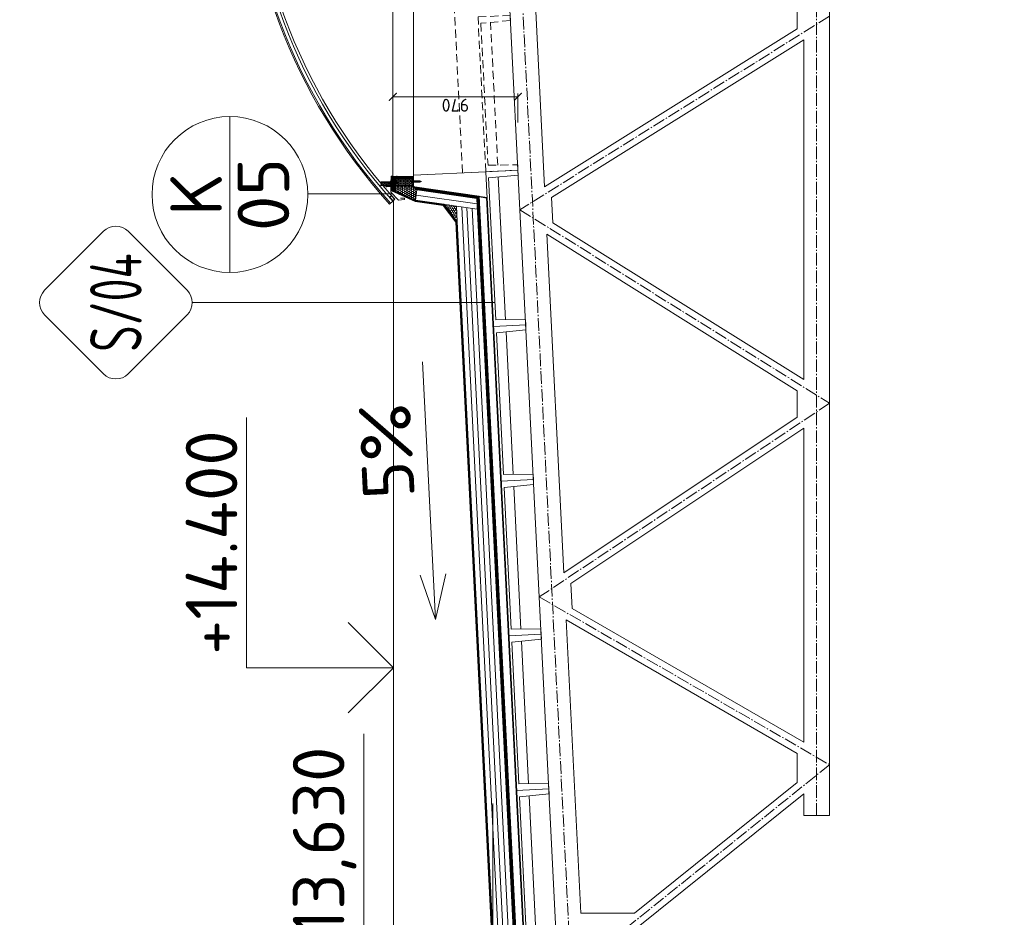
# Model space of a CAD drawing. Header units: millimetres. Extents: x -796345 to 3713765, y -2985421 to 2187451.
# Tile 168 of 256: x 201668 to 209299, y 63818 to 70772. Entities that reach past the tile are written whole.
import ezdxf
from ezdxf import colors
from ezdxf.entities.mleader import LeaderData, LeaderLine
from ezdxf.enums import TextEntityAlignment as Align
from ezdxf.math import Vec2, Vec3

# ---------------------------------------------------------------- set-up
doc = ezdxf.new("R2010")
doc.units = ezdxf.units.MM
doc.header["$PDMODE"] = 1
for name, pattern in [('AM_DIN_G_W050', [13.75, 9.75, -1.5, 1, -1.5]), ('CARKOVANA', [5, 3, -2]), ('DASHDOT', [25.4, 12.7, -6.35, 0, -6.35]), ('HIDDEN', [9.525, 6.35, -3.175])]:
    doc.linetypes.add(name, pattern=pattern)
doc.layers.get('Defpoints').update_dxf_attribs({"color": 8})
doc.layers.add('_____detaily', color=1, linetype='Continuous')
for name, color, linetype, lineweight in [('A99_N_kce-pohl', 1, 'Continuous', 9), ('A99_N_kce-rez-sil', 6, 'Continuous', 18), ('A99_N_kce-rez-ten', 4, 'Continuous', 9), ('A99_N_koty-200', 5, 'Continuous', 5), ('A99_N_koty-200-vysk', 6, 'Continuous', 9), ('A99_N_sraf', 252, 'Continuous', 0), ('A99_N_txt-popis-50', 240, 'Continuous', 9), ('A99_N_znaceni 200', 5, 'Continuous', 5), ('A99_S_kce-pohl', 7, 'Continuous', 5), ('A99_S_kce-rez-sil', 7, 'Continuous', 15), ('A99_S_kce-rez-ten', 7, 'Continuous', 9)]:
    doc.layers.add(name, color=color, linetype=linetype, lineweight=lineweight)
doc.styles.add('A99_kota', font='isocpeur.ttf', dxfattribs={"height": 2})
doc.styles.add('A99_popis', font='isocpeur.ttf')
doc.styles.add('ad_popis 100', font='isocpeur.ttf', dxfattribs={"height": 200})
doc.linetypes.add('IZOLACE', pattern='A,0.00254,-2.54,[134,ltypeshp.shx,S=2.54,R=0,X=-2.54,Y=0],-5.08,[134,ltypeshp.shx,S=2.54,R=180,X=2.54,Y=0],-2.54', length=10.16254)
doc.dimstyles.new('A99_kota_200 new', dxfattribs={"dimscale": 200, "dimtxt": 2, "dimasz": 1.2, "dimexe": 0.5, "dimexo": 1.5, "dimgap": 0.3, "dimtad": 1, "dimdec": 0, "dimzin": 3, "dimdsep": 46, "dimtxsty": 'A99_kota', "dimblk": 'ARCHTICK', "dimcen": 2.5, "dimazin": 2, "dimtfac": 0.75, "dimtdec": 0, "dimtmove": 2, "dimatfit": 0, "dimfxl": 4, "dimfxlon": 1, "dimtolj": 1, "dimtzin": 0, "dimlwd": 5, "dimlwe": 5, "dimarcsym": 0})

# ---------------------------------------------------------------- blocks, each defined once
blk = doc.blocks.new('_ArchTick')
at = {"color": 0, "linetype": 'ByBlock', "const_width": 0.15}
blk.add_lwpolyline([(-0.5, -0.5), (0.5, 0.5)], dxfattribs=at)
blk = doc.blocks.new('*D1934')
at = {"layer": 'A99_N_koty-200', "color": 0, "linetype": 'Continuous', "lineweight": 5, "ltscale": 10}
for p, q in [((204560, 69974.6), (204560, 70199.6)), ((204560, 70174.6), (205529.9, 70174.6)), ((205529.9, 69974.6), (205529.9, 70199.6))]:
    blk.add_line(p, q, dxfattribs=at)
at = {"layer": 'Defpoints', "color": 0, "linetype": 'Continuous', "lineweight": 0, "ltscale": 10}
for p in [(205529.9, 70174.6), (205529.9, 69607.1), (204560, 69575)]:
    blk.add_point(p, dxfattribs=at)
at = {"layer": 'A99_N_koty-200', "color": 0, "linetype": 'Continuous', "lineweight": 5, "ltscale": 10, "xscale": 60, "yscale": 60, "zscale": 60}
for p, rotation in [((204560, 70174.6), 179.9999999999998), ((205529.9, 70174.6), 359.9999999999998)]:
    blk.add_blockref('_ArchTick', p, dxfattribs=dict(at, rotation=rotation))
at = {"layer": 'A99_N_koty-200', "color": 0, "linetype": 'Continuous', "lineweight": 0, "ltscale": 10, "insert": (205044.9, 70109.6), "char_height": 100, "attachment_point": 5, "rotation": 180, "style": 'A99_kota'}
blk.add_mtext('\\A1;970', dxfattribs=at)
blk = doc.blocks.new('*U48')
at = {"color": 0, "linetype": 'ByBlock', "lineweight": -2}
blk.add_line((-3, 0), (7, 0), dxfattribs=at)
for points in [[(0, 0), (0, 5.7), (0, 5.7), (9.7, 5.7)], [(-1.75, 1.75), (0, 0), (1.75, 1.75)]]:
    blk.add_lwpolyline(points, dxfattribs=at)
at = {"color": 0, "linetype": 'ByBlock', "lineweight": -2, "style": 'A99_kota'}
for tag, p in [('VYSKA', (9.2, 8.45)), ('POPIS', (9.2, 5.2))]:
    blk.add_attdef(tag, text='', height=2, dxfattribs=at).set_placement(p, align=Align.TOP_RIGHT)
blk = doc.blocks.new('*U24')
at = {"color": 0, "linetype": 'ByBlock', "lineweight": -2}
blk.add_line((-3, 0), (7, 0), dxfattribs=at)
for points in [[(0, 0), (0, 5), (0, 5), (9.7, 5)], [(-1.75, 1.75), (0, 0), (1.75, 1.75)]]:
    blk.add_lwpolyline(points, dxfattribs=at)
at = {"color": 0, "linetype": 'ByBlock', "lineweight": -2, "style": 'A99_kota'}
for tag, p in [('VYSKA', (9.2, 7.75)), ('POPIS', (9.2, 4.5))]:
    blk.add_attdef(tag, text='', height=2, dxfattribs=at).set_placement(p, align=Align.TOP_RIGHT)
blk = doc.blocks.new('*U83')
at = {"color": 0}
for p, q in [((-0.721, 4.139), (-4.149, 0.711)), ((4.139, 0.711), (0.711, 4.139)), ((-4.149, -0.721), (-0.721, -4.149)), ((0.711, -4.149), (4.139, -0.721)), ((-0.005, -4.445), (-0.005, -22.035))]:
    blk.add_line(p, q, dxfattribs=at)
for centre, start, end in [((-0.005, 3.424), 45, 135), ((-3.433, -0.005), 135, 225), ((3.424, -0.005), 315, 45), ((-0.005, -3.433), 225, 315)]:
    blk.add_arc(centre, 1.012, start, end, dxfattribs=at)
at = {"color": 0, "linetype": 'ByBlock', "style": 'A99_popis', "width": 0.953108}
blk.add_attdef('SKLADBA', text='', height=3, rotation=0.0103, dxfattribs=at).set_placement((-2.863, -1.506), (2.855, -1.505), align=Align.FIT)
blk = doc.blocks.new('Befestiger_gross')
at = {"layer": '_____detaily', "linetype": 'Continuous', "lineweight": -2}
for p, q in [((1, -1), (0, 0)), ((1, 0), (0, 0)), ((1, -1), (0, 0)), ((1, 0), (0, 0)), ((2, 0), (1, 0)), ((1, 0), (1, 0)), ((1, 0), (1, 0)), ((2, 0), (1, 0)), ((1, 0), (1, 0)), ((1, 0), (1, 0)), ((2, 1), (2, 0)), ((2, 1), (2, 0)), ((2, 1), (2, 0)), ((2, -1), (2, 1)), ((3, 0), (2, 0)), ((3, 0), (2, 0)), ((3, 1), (4, 0)), ((3, 1), (3, 0)), ((3, 1), (4, 0)), ((3, -1), (3, 1)), ((4, -1), (5, 1)), ((5, 0), (4, 0)), ((5, 0), (4, 0)), ((5, 1), (5, 0)), ((6, 0), (5, 0)), ((5, 0), (5, 1)), ((5, -1), (6, 1)), ((5, 1), (5, 0)), ((6, 0), (5, 0)), ((7, 1), (6, 1)), ((6, 1), (6, 1)), ((6, 1), (6, 1)), ((6, 0), (6, 1)), ((7, 1), (6, 1)), ((6, 1), (6, 1)), ((6, 1), (6, 1)), ((6, -1), (7, 1)), ((7, 1), (7, 1)), ((8, 1), (7, 1)), ((7, 1), (7, 1)), ((7, 1), (7, 1)), ((8, 1), (7, 1)), ((8, 1), (8, 1)), ((9, 1), (8, 1)), ((8, 1), (8, 1)), ((8, 1), (8, 1)), ((8, -1), (8, 1)), ((9, 1), (8, 1)), ((9, 1), (10, 1)), ((9, 1), (9, 1)), ((9, 1), (10, 1)), ((9, -1), (9, 1)), ((10, 1), (10, 1)), ((11, 1), (10, 1)), ((10, -1), (11, 1)), ((10, 1), (10, 1)), ((11, 1), (11, 0)), ((11, 1), (11, 0)), ((11, -1), (12, 1)), ((12, 0), (11, 0)), ((12, 0), (11, 0)), ((12, 1), (12, 0)), ((12, 1), (12, 0)), ((12, 1), (12, 0)), ((12, -1), (13, 1)), ((13, 0), (12, 0)), ((13, 0), (12, 0)), ((13, 1), (13, 0)), ((14, 0), (13, 0)), ((13, 1), (13, 0)), ((13, 1), (13, 0)), ((14, 0), (13, 0)), ((15, 1), (14, 1)), ((14, 1), (14, 1)), ((14, 1), (14, 1)), ((14, 1), (14, 0)), ((15, 1), (14, 1)), ((14, 1), (14, 1)), ((14, 1), (14, 1)), ((14, -1), (14, 1)), ((15, 1), (16, 1)), ((15, 1), (15, 1)), ((15, 1), (16, 1)), ((15, -1), (15, 1)), ((16, 1), (16, 1)), ((17, 1), (16, 1)), ((16, 1), (16, 1)), ((16, -1), (17, 1)), ((17, 1), (17, 1)), ((18, 1), (17, 1)), ((17, 1), (17, 1)), ((18, 1), (17, 1)), ((17, -1), (18, 1)), ((18, 1), (18, 1)), ((19, 1), (18, 1)), ((18, 1), (18, 1)), ((18, 1), (18, 1)), ((19, 1), (18, 1)), ((18, -1), (19, 1)), ((20, 1), (19, 1)), ((19, 1), (19, 1)), ((19, 1), (19, 1)), ((20, 1), (19, 1)), ((19, -1), (20, 1)), ((19, 1), (19, 1)), ((21, 1), (20, 1)), ((20, 1), (20, 1)), ((20, 1), (20, 1)), ((20, 1), (20, 1)), ((21, 1), (20, 1)), ((20, 1), (20, 1)), ((20, 1), (20, 1)), ((21, 1), (21, 1)), ((22, 1), (21, 1)), ((21, 1), (21, 1)), ((21, 1), (21, 1)), ((21, -1), (21, 1)), ((22, 1), (21, 1)), ((22, 1), (23, 1)), ((22, 1), (22, 1)), ((22, 1), (23, 1)), ((22, -1), (22, 1)), ((24, 1), (23, 1)), ((24, 1), (23, 1)), ((23, -1), (24, 1)), ((24, 1), (24, 1)), ((25, 1), (24, 1)), ((24, 1), (24, 1)), ((24, 1), (24, 1)), ((25, 1), (24, 1)), ((24, -1), (25, 1)), ((25, 1), (25, 1)), ((26, 1), (25, 1)), ((25, 1), (25, 1)), ((25, 1), (25, 1)), ((26, 1), (25, 1)), ((25, -1), (26, 1)), ((26, 1), (26, 1)), ((27, 1), (26, 1)), ((26, 1), (26, 1)), ((26, 1), (26, 1)), ((27, 1), (26, 1)), ((28, 0), (27, 0)), ((27, 1), (27, 0)), ((27, 1), (27, 1)), ((28, 0), (27, 0)), ((27, 1), (27, 0)), ((27, -1), (27, 1)), ((28, 1), (29, 0)), ((28, 1), (28, 0)), ((28, 1), (29, 0)), ((28, -1), (28, 1)), ((29, 0), (29, 0)), ((29, 0), (29, 0)), ((30, 1), (29, 0)), ((29, 0), (29, 0)), ((29, 0), (29, 0)), ((29, -1), (30, 1)), ((30, 1), (30, 0)), ((31, 0), (30, 0)), ((30, 1), (30, 0)), ((31, 0), (30, 0)), ((30, -1), (31, 1)), ((31, 1), (31, 0)), ((32, 0), (31, 0)), ((31, 1), (31, 0)), ((31, 1), (31, 0)), ((32, 0), (31, 0)), ((31, -1), (32, 1)), ((32, 1), (32, 0)), ((33, 0), (32, 0)), ((32, 1), (32, 0)), ((32, 1), (32, 0)), ((33, 0), (32, 0)), ((32, -1), (33, 1)), ((33, 1), (33, 0)), ((34, 0), (33, 0)), ((33, 1), (33, 0)), ((33, 1), (33, 0)), ((34, 0), (33, 0)), ((34, 1), (34, 0)), ((36, 0), (34, 0)), ((34, 1), (34, 0)), ((34, -1), (34, 1)), ((34, 1), (34, 0)), ((36, 0), (34, 0)), ((36, 0), (37, 1)), ((36, 0), (37, 1)), ((37, -1), (37, 1)), ((37, -1), (37, 1)), ((2, -1), (1, -1)), ((2, -1), (1, -1)), ((2, -1), (2, -1)), ((3, -1), (2, -1)), ((2, -1), (2, -1)), ((2, -1), (2, -1)), ((3, -1), (2, -1)), ((3, -1), (3, -1)), ((4, -1), (3, -1)), ((3, -1), (3, -1)), ((3, -1), (3, -1)), ((4, -1), (3, -1)), ((5, 0), (4, 0)), ((4, 0), (4, -1)), ((5, 0), (4, 0)), ((4, -1), (4, -1)), ((4, -1), (4, -1)), ((6, 0), (5, 0)), ((5, 0), (5, -1)), ((5, 0), (5, -1)), ((6, 0), (5, 0)), ((5, 0), (5, -1)), ((6, 0), (6, -1)), ((7, 0), (6, -1)), ((6, 0), (6, -1)), ((7, 0), (7, 0)), ((7, 0), (8, -1)), ((7, 0), (7, 0)), ((7, 0), (8, -1)), ((9, 0), (8, 0)), ((8, 0), (8, -1)), ((9, 0), (8, 0)), ((9, 0), (9, -1)), ((10, 0), (9, 0)), ((9, 0), (9, -1)), ((9, 0), (9, -1)), ((10, 0), (9, 0)), ((10, 0), (10, -1)), ((10, 0), (10, -1)), ((11, -1), (10, -1)), ((10, -1), (10, -1)), ((11, -1), (10, -1)), ((11, -1), (11, -1)), ((12, -1), (11, -1)), ((11, -1), (11, -1)), ((11, -1), (11, -1)), ((12, -1), (11, -1)), ((13, 0), (12, -1)), ((12, -1), (12, -1)), ((12, -1), (12, -1)), ((13, 0), (13, 0)), ((13, 0), (14, -1)), ((13, 0), (13, 0)), ((13, 0), (14, -1)), ((15, 0), (14, 0)), ((14, 0), (14, -1)), ((15, 0), (14, 0)), ((15, 0), (15, -1)), ((16, 0), (15, 0)), ((15, 0), (15, -1)), ((15, 0), (15, -1)), ((16, 0), (15, 0)), ((16, 0), (16, -1)), ((17, 0), (16, 0)), ((16, 0), (16, -1)), ((16, 0), (16, -1)), ((17, 0), (16, 0)), ((17, 0), (17, -1)), ((18, 0), (17, 0)), ((17, 0), (17, -1)), ((17, 0), (17, -1)), ((18, 0), (17, 0)), ((19, 0), (18, 0)), ((18, 0), (18, -1)), ((18, 0), (18, -1)), ((19, 0), (18, 0)), ((18, 0), (18, -1)), ((19, 0), (19, -1)), ((20, 0), (19, -1)), ((19, 0), (19, -1)), ((21, 0), (20, 0)), ((21, 0), (20, 0)), ((21, 0), (21, -1)), ((22, 0), (21, 0)), ((21, 0), (21, -1)), ((21, 0), (21, -1)), ((22, 0), (21, 0)), ((22, 0), (22, -1)), ((23, 0), (22, 0)), ((22, 0), (22, -1)), ((22, 0), (22, -1)), ((23, 0), (22, 0)), ((23, 0), (23, -1)), ((24, 0), (23, 0)), ((23, 0), (23, -1)), ((23, 0), (23, -1)), ((24, 0), (23, 0)), ((24, 0), (24, -1)), ((25, 0), (24, 0)), ((24, 0), (24, -1)), ((24, 0), (24, -1)), ((25, 0), (24, 0)), ((25, 0), (25, -1)), ((25, 0), (25, -1)), ((26, -1), (25, -1)), ((26, -1), (27, -1)), ((26, -1), (26, -1)), ((26, -1), (27, -1)), ((26, -1), (26, -1)), ((28, -1), (27, -1)), ((27, -1), (27, -1)), ((28, -1), (27, -1)), ((29, -1), (28, -1)), ((28, -1), (28, -1)), ((28, -1), (28, -1)), ((29, -1), (28, -1)), ((28, -1), (28, -1)), ((29, -1), (29, -1)), ((30, -1), (29, -1)), ((29, -1), (29, -1)), ((29, -1), (29, -1)), ((30, -1), (29, -1)), ((30, -1), (30, -1)), ((31, -1), (30, -1)), ((30, -1), (30, -1)), ((30, -1), (30, -1)), ((31, -1), (30, -1)), ((31, -1), (31, -1)), ((32, -1), (31, -1)), ((31, -1), (31, -1)), ((31, -1), (31, -1)), ((32, -1), (31, -1)), ((32, -1), (32, -1)), ((33, -1), (32, -1)), ((32, -1), (32, -1)), ((34, -1), (33, -1)), ((34, -1), (33, -1)), ((37, -1), (34, -1)), ((34, -1), (34, -1)), ((37, -1), (34, -1)), ((34, -1), (34, -1)), ((34, -1), (34, -1)), ((37, -1), (37, -1)), ((37, -1), (37, -1))]:
    blk.add_line(p, q, dxfattribs=at)
blk = doc.blocks.new('*U20')
at = {"color": 0, "linetype": 'ByBlock'}
blk.add_line((-3.02, 0), (3.02, 0), dxfattribs=at)
blk.add_circle((0, 0), 3.02, dxfattribs=at)
at = {"color": 0, "linetype": 'ByBlock', "style": 'A99_popis'}
for tag, p in [('KATEGORIE', (0, 1.31)), ('PRVEK', (0, -1.298))]:
    blk.add_attdef(tag, text='', height=2, dxfattribs=at).set_placement(p, align=Align.MIDDLE_CENTER)

msp = doc.modelspace()

# ---------------------------------------------------------------- hatches: boundary and pattern name
at = {"layer": 'A99_N_kce-rez-ten', "lineweight": 0, "transparency": 33554562}
h = msp.add_hatch(dxfattribs=at)
h.set_pattern_fill('ANSI31', color=1, scale=50)
h.set_pattern_definition([(135, (209140, 35115.3334), (-4.4194174, -4.4194174), [])])
h.paths.add_polyline_path([(204560, 69542.5), (204720, 69542.5), (204720, 69557.5), (204560, 69557.5)])
h = msp.add_hatch(dxfattribs=at)
h.set_pattern_fill('ANSI31', color=1, scale=50)
h.set_pattern_definition([(135, (209140, 35042.8334), (-4.4194174, -4.4194174), [])])
h.paths.add_polyline_path([(204580, 69447.5), (204580, 69542.5), (204560, 69542.5), (204560, 69455)])
at = {"layer": 'A99_N_kce-rez-ten', "linetype": 'Continuous', "lineweight": 0}
h = msp.add_hatch(dxfattribs=at)
h.set_pattern_fill('HONEY', color=1, scale=0.25, style=2)
h.set_pattern_definition([(90, (3e-07, -980987.5), (-5.41265875, 9.375), [6.25, -12.5]), (210, (3e-07, -980987.5), (-5.412658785, -9.37499998), [6.25, -12.5]), (150, (3e-07, -980987.5), (-10.825317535, 2e-08), [-12.5, 6.25])])
h.paths.add_polyline_path([(204582, 69484.5), (204718, 69485.5), (204718, 69540.5), (204582, 69540.5)])
at = {"layer": 'A99_N_kce-rez-ten', "lineweight": 0}
for points in [[(204709, 69525), (204709, 69510), (204710, 69510), (204710, 69525)], [(204540.7, 69517.5), (204540.7, 69502.5), (204541.7, 69502.5), (204541.7, 69517.5)], [(204583, 69517.5), (204583, 69502.5), (204582, 69502.5), (204582, 69517.5)]]:
    msp.add_hatch(color=1, dxfattribs=at).paths.add_polyline_path(points)
at = {"layer": 'A99_N_kce-rez-ten', "linetype": 'Continuous', "lineweight": 0}
h = msp.add_hatch(dxfattribs=at)
h.set_pattern_fill('HONEY', color=1, scale=0.25, style=2)
h.set_pattern_definition([(90, (-120.5, -981013.5), (-5.41265875, 9.375), [6.25, -12.5]), (210, (-120.5, -981013.5), (-5.412658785, -9.37499998), [6.25, -12.5]), (150, (-120.5, -981013.5), (-10.825317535, 2e-08), [-12.5, 6.25])])
h.paths.add_polyline_path([(204543.5, 69486.5), (204543.5, 69516.5), (204468.5, 69516.5), (204468.5, 69490.5), (204526, 69490), (204526, 69486.5)])
at = {"layer": 'A99_N_sraf', "lineweight": 0, "transparency": 33554562}
h = msp.add_hatch(dxfattribs=at)
h.set_pattern_fill('HONEY', color=1, scale=75)
h.set_pattern_definition([(0, (0, 36000), (14.0625, 8.11898812), [9.375, -18.75]), (120, (0, 36000), (-14.06249997, 8.11898818), [9.375, -18.75]), (60, (0, 36000), (3e-08, 16.2379763), [-18.75, 9.375])])
h.paths.add_polyline_path([(204580, 69482.5), (204580, 69443.6), (204735.5, 69374.3), (204746.9, 69453.5), (204720, 69482.5)])
h = msp.add_hatch(dxfattribs=at)
h.set_pattern_fill('HONEY', color=1, scale=75)
h.set_pattern_definition([(272.86, (205061.98, 69152.847), (8.81053, -13.63988), [9.375, -18.75]), (32.86, (205061.98, 69152.847), (7.40722, 14.4501), [9.375, -18.75]), (332.86, (205061.98, 69152.847), (16.21775, 0.8102), [-18.75, 9.375])])
h.paths.add_polyline_path([(205059.3, 69206.9), (205053.2, 69328.2), (204956.5, 69342.3)])

# ---------------------------------------------------------------- linework, layer by layer
at = {"layer": 'A99_N_kce-pohl', "lineweight": 5}
for points in [[(204560, 69557.5), (204560, 72300)], [(204620, 69390), (204650, 69390), (204650, 69380), (204605, 69375), (204545, 69435), (204545, 69480), (204515, 69480)]]:
    msp.add_lwpolyline(points, dxfattribs=at)
at = {"layer": 'A99_N_kce-pohl', "linetype": 'Continuous', "lineweight": 0}
msp.add_lwpolyline([(204735.5, 69374.3), (204580, 69443.6), (204580, 69482.5), (204720, 69482.5), (204746.9, 69453.5)], close=True, dxfattribs=at)
at = {"layer": 'A99_N_kce-pohl', "linetype": 'Continuous'}
for points in [[(204549.3, 69410.4), (204576, 69380.5), (204561, 69367.2), (204534.4, 69397.1)], [(204549.1, 69406.9), (204572.4, 69380.7), (204561.2, 69370.8), (204537.9, 69396.9)]]:
    msp.add_lwpolyline(points, close=True, dxfattribs=at)
for points in [[(204576, 69380.5), (204549.3, 69410.4)], [(204561, 69367.2), (204534.9, 69343.9)]]:
    msp.add_lwpolyline(points, dxfattribs=at)
at = {"layer": 'A99_N_kce-pohl'}
msp.add_lwpolyline([(204564.8, 57220), (204564.8, 69370)], dxfattribs=at)
at = {"layer": 'A99_N_kce-pohl', "lineweight": 0}
for points in [[(205214.6, 69304.8), (204735.5, 69374.3)], [(205062, 69152.8), (205053.2, 69328.2)]]:
    msp.add_lwpolyline(points, dxfattribs=at)
at = {"layer": 'A99_N_kce-pohl', "linetype": 'Continuous', "lineweight": 5}
for radius, start, end in [(4410, 137.90791, 222.09209), (4355, 137.90451, 221.56924)]:
    msp.add_arc((207807.5, 72300), radius, start, end, dxfattribs=at)
at = {"layer": 'A99_N_kce-rez-sil', "color": 1, "linetype": 'Continuous', "lineweight": 5}
for radius, start, end in [(4400, 137.90791, 222.09209), (4375, 137.90603, 222.09397)]:
    msp.add_arc((207807.5, 72300), radius, start, end, dxfattribs=at)
at = {"layer": 'A99_N_kce-rez-ten', "color": 1, "lineweight": 0}
for p, q in [((204707.6, 69522.5), (204707.1, 69522.5)), ((204707.1, 69522.5), (204707.1, 69512.5)), ((204707.6, 69521.9), (204708, 69525.5)), ((204707.6, 69522.5), (204707.6, 69512.5)), ((204709, 69525.5), (204708, 69525.5)), ((204709, 69525.5), (204708, 69525.5)), ((204709, 69509.5), (204709, 69525.5)), ((204709, 69525), (204709, 69510)), ((204710, 69525), (204709, 69525)), ((204710, 69510), (204710, 69525)), ((204535.4, 69513.6), (204535.4, 69506.5)), ((204538.6, 69514.4), (204536.2, 69514.4)), ((204538.5, 69512), (204536.2, 69512)), ((204538.6, 69512), (204536.2, 69512)), ((204538.6, 69508.1), (204536.2, 69508.1)), ((204538.6, 69505.7), (204536.2, 69505.7)), ((204539.4, 69515), (204538.9, 69515)), ((204538.9, 69515), (204538.9, 69505)), ((204539.4, 69505), (204538.9, 69505)), ((204539.4, 69514.4), (204539.7, 69518)), ((204539.4, 69515), (204539.4, 69505)), ((204539.4, 69514.4), (204539.4, 69505.7)), ((204539.7, 69502), (204539.4, 69505.7)), ((204540.7, 69518), (204539.7, 69518)), ((204540.7, 69518), (204539.7, 69518)), ((204540.7, 69502), (204539.7, 69502)), ((204540.7, 69502), (204539.7, 69502)), ((204540.7, 69502), (204540.7, 69518)), ((204540.7, 69517.5), (204540.7, 69502.5)), ((204541.7, 69517.5), (204540.7, 69517.5)), ((204540.7, 69502.5), (204541.7, 69502.5)), ((204541.7, 69502.5), (204540.7, 69502.5)), ((204541.7, 69502.5), (204541.7, 69517.5)), ((204580, 69513.1), (204541.7, 69513.1)), ((204580, 69506.9), (204541.7, 69506.9)), ((204582, 69502.5), (204582, 69517.5)), ((204582, 69517.5), (204583, 69517.5)), ((204583, 69502.5), (204582, 69502.5)), ((204582, 69502.5), (204583, 69502.5)), ((204583, 69518), (204584, 69518)), ((204583, 69502), (204583, 69518)), ((204583, 69518), (204584, 69518)), ((204583, 69517.5), (204583, 69502.5)), ((204583, 69502), (204584, 69502)), ((204583, 69502), (204584, 69502)), ((204584.4, 69514.4), (204584, 69518)), ((204584, 69502), (204584.4, 69505.7)), ((204584.4, 69515), (204584.9, 69515)), ((204584.4, 69515), (204584.4, 69505)), ((204584.4, 69514.4), (204584.4, 69505.7)), ((204584.4, 69505), (204584.9, 69505)), ((204584.9, 69515), (204584.9, 69505)), ((204585.2, 69514.4), (204587.5, 69514.4)), ((204585.2, 69512), (204587.5, 69512)), ((204585.2, 69512), (204587.5, 69512)), ((204585.2, 69508.1), (204587.5, 69508.1)), ((204585.2, 69505.7), (204587.5, 69505.7)), ((204588.3, 69513.6), (204588.3, 69506.5)), ((204588.3, 69512.2), (204588.8, 69513.1)), ((204589.4, 69507.8), (204588.3, 69512.2)), ((204589.4, 69507.8), (204588.6, 69507.8)), ((204589.9, 69506.9), (204588.8, 69513.1)), ((204589.3, 69512.2), (204588.8, 69513.1)), ((204590.4, 69507.8), (204589.3, 69512.2)), ((204590.1, 69512.2), (204589.3, 69512.2)), ((204589.9, 69506.9), (204589.4, 69507.8)), ((204589.9, 69506.9), (204590.4, 69507.8)), ((204590.1, 69512.2), (204590.6, 69513.1)), ((204591.2, 69507.8), (204590.1, 69512.2)), ((204591.2, 69507.8), (204590.4, 69507.8)), ((204591.7, 69506.9), (204590.6, 69513.1)), ((204591.1, 69512.2), (204590.6, 69513.1)), ((204592.2, 69507.8), (204591.1, 69512.2)), ((204591.9, 69512.2), (204591.1, 69512.2)), ((204591.7, 69506.9), (204591.2, 69507.8)), ((204591.7, 69506.9), (204592.2, 69507.8)), ((204591.9, 69512.2), (204592.4, 69513.1)), ((204593, 69507.8), (204591.9, 69512.2)), ((204593, 69507.8), (204592.2, 69507.8)), ((204593.5, 69506.9), (204592.4, 69513.1)), ((204592.9, 69512.2), (204592.4, 69513.1)), ((204594, 69507.8), (204592.9, 69512.2)), ((204593.7, 69512.2), (204592.9, 69512.2)), ((204593.5, 69506.9), (204593, 69507.8)), ((204593.5, 69506.9), (204594, 69507.8)), ((204593.7, 69512.2), (204594.2, 69513.1)), ((204594.8, 69507.8), (204593.7, 69512.2)), ((204594.8, 69507.8), (204594, 69507.8)), ((204595.3, 69506.9), (204594.2, 69513.1)), ((204594.7, 69512.2), (204594.2, 69513.1)), ((204595.8, 69507.8), (204594.7, 69512.2)), ((204595.5, 69512.2), (204594.7, 69512.2)), ((204595.3, 69506.9), (204594.8, 69507.8)), ((204595.3, 69506.9), (204595.8, 69507.8)), ((204595.5, 69512.2), (204596, 69513.1)), ((204596.6, 69507.8), (204595.5, 69512.2)), ((204596.6, 69507.8), (204595.8, 69507.8)), ((204597.1, 69506.9), (204596, 69513.1)), ((204596.5, 69512.2), (204596, 69513.1)), ((204597.6, 69507.8), (204596.5, 69512.2)), ((204597.3, 69512.2), (204596.5, 69512.2)), ((204597.1, 69506.9), (204596.6, 69507.8)), ((204597.1, 69506.9), (204597.6, 69507.8)), ((204597.3, 69512.2), (204597.8, 69513.1)), ((204598.4, 69507.8), (204597.3, 69512.2)), ((204598.4, 69507.8), (204597.6, 69507.8)), ((204598.9, 69506.9), (204597.8, 69513.1)), ((204598.3, 69512.2), (204597.8, 69513.1)), ((204599.4, 69507.8), (204598.3, 69512.2)), ((204599.1, 69512.2), (204598.3, 69512.2)), ((204598.9, 69506.9), (204598.4, 69507.8)), ((204598.9, 69506.9), (204599.4, 69507.8)), ((204599.1, 69512.2), (204599.6, 69513.1)), ((204600.2, 69507.8), (204599.1, 69512.2)), ((204600.2, 69507.8), (204599.4, 69507.8)), ((204600.7, 69506.9), (204599.6, 69513.1)), ((204600.1, 69512.2), (204599.6, 69513.1)), ((204601.2, 69507.8), (204600.1, 69512.2)), ((204600.9, 69512.2), (204600.1, 69512.2)), ((204600.7, 69506.9), (204600.2, 69507.8)), ((204600.7, 69506.9), (204601.2, 69507.8)), ((204600.9, 69512.2), (204601.2, 69512.9)), ((204601.2, 69510.8), (204600.9, 69512.2)), ((204601.2, 69507.8), (204601.2, 69512.9)), ((204601.9, 69512.1), (204601.2, 69512.2)), ((204601.2, 69507.8), (204601.9, 69507.9)), ((204601.9, 69507.9), (204601.9, 69512.1)), ((204703.7, 69521.1), (204703.7, 69514)), ((204706.8, 69521.9), (204704.5, 69521.9)), ((204706.8, 69519.5), (204704.5, 69519.5)), ((204706.8, 69519.5), (204704.5, 69519.5)), ((204706.8, 69515.6), (204704.5, 69515.6)), ((204706.8, 69513.2), (204704.5, 69513.2)), ((204707.6, 69512.5), (204707.1, 69512.5)), ((204707.6, 69521.9), (204707.6, 69513.2)), ((204708, 69509.5), (204707.6, 69513.2)), ((204709, 69509.5), (204708, 69509.5)), ((204709, 69509.5), (204708, 69509.5)), ((204709, 69510), (204710, 69510)), ((204710, 69510), (204709, 69510)), ((204757.3, 69520.6), (204710, 69520.6)), ((204757.3, 69514.3), (204710, 69514.3)), ((204757.7, 69514.3), (204756.6, 69520.6)), ((204758.2, 69515.2), (204757.1, 69519.7)), ((204757.9, 69519.7), (204757.1, 69519.7)), ((204757.7, 69514.3), (204757.2, 69515.2)), ((204757.7, 69514.3), (204758.2, 69515.2)), ((204757.9, 69519.7), (204758.4, 69520.6)), ((204759, 69515.2), (204757.9, 69519.7)), ((204759, 69515.2), (204758.2, 69515.2)), ((204759.5, 69514.3), (204758.4, 69520.6)), ((204758.9, 69519.7), (204758.4, 69520.6)), ((204760, 69515.2), (204758.9, 69519.7)), ((204759.7, 69519.7), (204758.9, 69519.7)), ((204759.5, 69514.3), (204759, 69515.2)), ((204759.5, 69514.3), (204760, 69515.2)), ((204759.7, 69519.7), (204760.2, 69520.6)), ((204760.8, 69515.2), (204759.7, 69519.7)), ((204760.8, 69515.2), (204760, 69515.2)), ((204761.3, 69514.3), (204760.2, 69520.6)), ((204760.7, 69519.7), (204760.2, 69520.6)), ((204761.8, 69515.2), (204760.7, 69519.7)), ((204761.5, 69519.7), (204760.7, 69519.7)), ((204761.3, 69514.3), (204760.8, 69515.2)), ((204761.3, 69514.3), (204761.8, 69515.2)), ((204761.5, 69519.7), (204762, 69520.6)), ((204762.6, 69515.2), (204761.5, 69519.7)), ((204762.6, 69515.2), (204761.8, 69515.2)), ((204763.1, 69514.3), (204762, 69520.6)), ((204762.5, 69519.7), (204762, 69520.6)), ((204763.6, 69515.2), (204762.5, 69519.7)), ((204763.3, 69519.7), (204762.5, 69519.7)), ((204763.1, 69514.3), (204762.6, 69515.2)), ((204763.1, 69514.3), (204763.6, 69515.2)), ((204763.3, 69519.7), (204763.8, 69520.6)), ((204764.4, 69515.2), (204763.3, 69519.7)), ((204764.4, 69515.2), (204763.6, 69515.2)), ((204764.9, 69514.3), (204763.8, 69520.6)), ((204764.3, 69519.7), (204763.8, 69520.6)), ((204765.4, 69515.2), (204764.3, 69519.7)), ((204765.1, 69519.7), (204764.3, 69519.7)), ((204764.9, 69514.3), (204764.4, 69515.2)), ((204764.9, 69514.3), (204765.4, 69515.2)), ((204765.1, 69519.7), (204765.6, 69520.6)), ((204766.2, 69515.2), (204765.1, 69519.7)), ((204766.2, 69515.2), (204765.4, 69515.2)), ((204766.7, 69514.3), (204765.6, 69520.6)), ((204766.1, 69519.7), (204765.6, 69520.6)), ((204767.2, 69515.2), (204766.1, 69519.7)), ((204766.9, 69519.7), (204766.1, 69519.7)), ((204766.7, 69514.3), (204766.2, 69515.2)), ((204766.7, 69514.3), (204767.2, 69515.2)), ((204766.9, 69519.7), (204767.4, 69520.6)), ((204768, 69515.2), (204766.9, 69519.7)), ((204768, 69515.2), (204767.2, 69515.2)), ((204768.5, 69514.3), (204767.4, 69520.6)), ((204767.9, 69519.7), (204767.4, 69520.6)), ((204769, 69515.2), (204767.9, 69519.7)), ((204768.7, 69519.7), (204767.9, 69519.7)), ((204768.5, 69514.3), (204768, 69515.2)), ((204768.5, 69514.3), (204769, 69515.2)), ((204768.7, 69519.7), (204769, 69520.4)), ((204769, 69518.3), (204768.7, 69519.7)), ((204769, 69515.2), (204769, 69520.4)), ((204769.7, 69519.6), (204769, 69519.7)), ((204769, 69515.2), (204769.7, 69515.4)), ((204769.7, 69515.4), (204769.7, 69519.6))]:
    msp.add_line(p, q, dxfattribs=at)
at = {"layer": 'A99_N_kce-rez-ten', "color": 1, "linetype": 'Continuous', "lineweight": 0}
msp.add_lwpolyline([(204497.5, 69482.5), (204497.5, 69486.5), (204543.5, 69486.5), (204543.5, 69532.5), (204547.5, 69532.5)], dxfattribs=at)
msp.add_lwpolyline([(204547.5, 69531), (204547.5, 69485.5, -0.414214), (204544.5, 69482.5), (204497.5, 69482.5)], format="xyb", dxfattribs=at)
for points in [[(204547.5, 69482.5), (204547.5, 69477.5), (204550, 69477.5), (204550, 69557.5), (204560, 69557.5), (204560, 69559.5), (204547.5, 69559.5), (204547.5, 69482.5)], [(204720, 69557.5), (204560, 69557.5), (204560, 69542.5), (204720, 69542.5)], [(204580, 69447), (204580, 69542.5), (204560, 69542.5), (204560, 69455.5)], [(204602, 69542.5), (204580, 69542.5), (204580, 69482.5), (204720, 69482.5), (204720, 69542.5), (204698, 69542.5), (204698, 69540.5), (204718, 69540.5), (204718, 69484.5), (204582, 69484.5), (204582, 69540.5), (204602, 69540.5)], [(204543.5, 69486.5), (204543.5, 69516.5), (204468.5, 69516.5), (204468.5, 69486.5)], [(204526, 69486.5), (204526, 69490), (204468.5, 69490), (204468.5, 69486.5)]]:
    msp.add_lwpolyline(points, close=True, dxfattribs=at)
at = {"layer": 'A99_N_kce-rez-ten', "linetype": 'CARKOVANA', "lineweight": 0, "ltscale": 15, "const_width": 5}
for points in [[(205692.5, 63300), (205692.5, 63440.3, 0.400665), (205680.6, 63452.7), (205363.4, 63467.5, -0.386254), (205337.2, 63493.6), (205051.9, 69204.2), (204952.4, 69335.3), (204733.4, 69367.1), (204552.5, 69447.6), (204552.5, 69557.5)], [(205697.5, 63300), (205697.5, 63440.3, 0.400665), (205680.8, 63457.7), (205363.6, 63472.5, -0.386254), (205342.2, 63493.8), (205056.8, 69206), (204955.1, 69340), (204734.8, 69371.9), (204557.5, 69450.9), (204557.5, 69557.5)]]:
    msp.add_lwpolyline(points, format="xyb", dxfattribs=at)
at = {"layer": 'A99_N_kce-rez-ten', "linetype": 'Continuous', "lineweight": 0, "ltscale": 0.5}
for points in [[(205690, 63300), (205690, 63440.3, 0.400665), (205680.5, 63450.2), (205363.3, 63465, -0.386254), (205334.7, 63493.5), (205049.4, 69203.3), (204951, 69333), (204732.7, 69364.7), (204550, 69446), (204550, 69557.5)], [(205695, 63300), (205695, 63440.3, 0.400665), (205680.7, 63455.2), (205363.5, 63470, -0.386254), (205339.7, 63493.7), (205054.4, 69205.1), (204953.7, 69337.6), (204734.1, 69369.5), (204555, 69449.3), (204555, 69557.5)], [(205700, 63300), (205700, 63440.3, 0.400665), (205680.9, 63460.2), (205363.7, 63475, -0.386254), (205344.7, 63494), (205059.3, 69206.9), (204956.5, 69342.3), (204735.5, 69374.3), (204560, 69452.5), (204560, 69557.5)]]:
    msp.add_lwpolyline(points, format="xyb", dxfattribs=at)
at = {"layer": 'A99_N_kce-rez-ten', "color": 1, "linetype": 'DASHDOT', "lineweight": 0, "ltscale": 0.25}
for points in [[(204590.5, 69533.5), (204590.5, 69563)], [(204708, 69533), (204708, 69560.5)], [(204511, 69473.5), (204511, 69493)], [(204782.5, 69517.5), (204697.5, 69517.5)]]:
    msp.add_lwpolyline(points, dxfattribs=at)
at = {"layer": 'A99_N_kce-rez-ten', "color": 1, "lineweight": 0}
for points in [[(204725, 69522.5), (204772.5, 69522.5), (204772.5, 69517.5)], [(204725, 69512.5), (204772.5, 69512.5), (204772.5, 69517.5)]]:
    msp.add_lwpolyline(points, dxfattribs=at)
at = {"layer": 'A99_N_kce-rez-ten', "lineweight": 0}
msp.add_lwpolyline([(205425.9, 63472.1), (205133.9, 69316.5)], dxfattribs=at)
at = {"layer": 'A99_N_kce-rez-ten', "color": 1, "linetype": 'Continuous', "lineweight": 0}
msp.add_circle((204467, 69488.5), 1.5, dxfattribs=at)
at = {"layer": 'A99_N_kce-rez-ten', "color": 1, "lineweight": 0}
for centre, start, end in [((204536.2, 69513.6), 90.00332, 180.00332), ((204536.2, 69512.8), 180.00332, 270.00332), ((204536.2, 69511.2), 90.00332, 180.00332), ((204536.2, 69508.9), 180.00332, 270.00332), ((204536.2, 69507.3), 90.00332, 180.00332), ((204536.2, 69506.5), 180.00332, 270.00332), ((204587.5, 69513.6), 359.99668, 89.99668), ((204587.5, 69512.8), 269.99668, 359.99668), ((204587.5, 69511.2), 359.99668, 89.99668), ((204587.5, 69508.9), 269.99668, 359.99668), ((204587.5, 69507.3), 359.99668, 89.99668), ((204587.5, 69506.5), 269.99668, 359.99668), ((204704.5, 69521.1), 90.00332, 180.00332), ((204704.5, 69520.3), 180.00332, 270.00332), ((204704.5, 69518.7), 90.00332, 180.00332), ((204704.5, 69516.4), 180.00332, 270.00332), ((204704.5, 69514.8), 90.00332, 180.00332), ((204704.5, 69514), 180.00332, 270.00332)]:
    msp.add_arc(centre, 0.787, start, end, dxfattribs=at)
at = {"layer": 'A99_N_kce-rez-ten', "color": 1, "lineweight": 0, "extrusion": (0, 0, -1)}
for centre, start_param, end_param in [((204538.6, 69515.2), 3.700141, 4.077737), ((204538.6, 69512.8), 3.700141, 4.077737), ((204538.6, 69511.2), 0.936145, 1.313741), ((204538.6, 69507.3), 0.936145, 1.313741), ((204538.6, 69508.9), 3.700141, 4.077737), ((204538.6, 69504.9), 0.936145, 1.313741), ((204706.8, 69522.7), 3.700141, 4.077737), ((204706.8, 69520.3), 3.700141, 4.077737), ((204706.8, 69518.7), 0.936145, 1.313741), ((204706.8, 69514.8), 0.936145, 1.313741), ((204706.8, 69516.4), 3.700141, 4.077737), ((204706.8, 69512.4), 0.936145, 1.313741)]:
    msp.add_ellipse(centre, major_axis=(-0.638, 0.47), ratio=1, start_param=start_param, end_param=end_param, dxfattribs=at)
at = {"layer": 'A99_N_kce-rez-ten', "color": 1, "lineweight": 0}
for centre, start_param, end_param in [((204585.2, 69515.2), 3.700141, 4.077737), ((204585.2, 69512.8), 3.700141, 4.077737), ((204585.2, 69511.2), 0.936145, 1.313741), ((204585.2, 69507.3), 0.936145, 1.313741), ((204585.2, 69508.9), 3.700141, 4.077737), ((204585.2, 69504.9), 0.936145, 1.313741)]:
    msp.add_ellipse(centre, major_axis=(0.638, 0.47), ratio=1, start_param=start_param, end_param=end_param, dxfattribs=at)
at = {"layer": 'A99_N_koty-200-vysk'}
for points in [[(204889.5, 66124.5), (204789.7, 68122)], [(204889.5, 66124.5), (204971.9, 66479)], [(204889.5, 66124.5), (204971.9, 66479)], [(204889.5, 66124.5), (204772.2, 66469.1)], [(204889.5, 66124.5), (204772.2, 66469.1)]]:
    msp.add_lwpolyline(points, dxfattribs=at)
at = {"layer": 'A99_N_sraf', "color": 1, "linetype": 'IZOLACE', "lineweight": 0, "ltscale": 4}
msp.add_lwpolyline([(205212.6, 69345.5), (204741.2, 69413.9)], dxfattribs=at)
at = {"layer": 'A99_N_sraf', "color": 1, "linetype": 'IZOLACE', "ltscale": 3.8}
for points in [[(205386.4, 63473.9), (205093.6, 69322.4)], [(205466, 63470.2), (205174.2, 69310.7)]]:
    msp.add_lwpolyline(points, dxfattribs=at)
at = {"layer": 'A99_N_znaceni 200', "lineweight": 5}
msp.add_lwpolyline([(203901.5, 69422.5), (204552.5, 69422.5)], dxfattribs=at)
at = {"layer": 'A99_S_kce-pohl', "lineweight": 5}
for p, q in [((207745, 64775.1), (207745, 64605.3)), ((207745, 64605.3), (207945, 64605.3))]:
    msp.add_line(p, q, dxfattribs=at)
for points in [[(205395, 72300), (205845, 63300)], [(207945, 72300), (207945, 64605.3)], [(205605.5, 72094.9), (205736.3, 69478.5)], [(207695, 70886.8), (207695, 70702.7)], [(207695, 70702.7), (205736.3, 69478.5)], [(207745, 70616), (205790.6, 69394.5)], [(207745, 70616), (207745, 67984)], [(205790.6, 69394.5), (205800.3, 69199.4)], [(205800.3, 69199.4), (207745, 67984)], [(205754.8, 69109.9), (205885.9, 66487.3)], [(205754.8, 69109.9), (207695, 67897.3)], [(207695, 67897.3), (207695, 67693.4)], [(207695, 67693.4), (205885.9, 66487.3)], [(207745, 67606.6), (205940.1, 66403.3)], [(207745, 67606.6), (207745, 65173.3)], [(205940.1, 66403.3), (205949.8, 66210.5)], [(205949.8, 66210.5), (207745, 65173.3)], [(205904.2, 66121.4), (206017.7, 63850)], [(205904.2, 66121.4), (207695, 65086.7)], [(207695, 65086.7), (207695, 64863.2)], [(207695, 64863.2), (206434.1, 63850)], [(207745, 64775.1), (206435, 63722.4)], [(206434.1, 63850), (206017.7, 63850)]]:
    msp.add_lwpolyline(points, dxfattribs=at)
at = {"layer": 'A99_S_kce-pohl', "color": 253, "linetype": 'AM_DIN_G_W050', "lineweight": 0, "ltscale": 10}
for points in [[(205494.9, 72305), (205944.9, 63305)], [(207845, 64605.3), (207845, 64605.3), (207845, 72300)], [(207945, 70800), (205545, 69300)], [(205545, 69300), (207945, 67800), (205695, 66300), (207945, 65000)], [(207945, 65000), (205940.7, 63389.3)]]:
    msp.add_lwpolyline(points, dxfattribs=at)
at = {"layer": 'A99_S_kce-rez-sil', "lineweight": 13}
for points in [[(205589.8, 68408.6), (205587.8, 68448.6), (205357.6, 68447.1), (205302.7, 69545.7), (205531.9, 69567.2), (205529.9, 69607.1), (205280.2, 69594.7)], [(204720.9, 69566.7), (205280.2, 69594.7)], [(205589.8, 68408.6), (205591.8, 68368.7), (205362.6, 68347.2), (205417.4, 67248.6), (205647.6, 67250.1), (205649.6, 67210.1), (205649.6, 67210.1)], [(205709.5, 66011.6), (205707.5, 66051.6), (205477.3, 66050.1), (205422.4, 67148.7), (205651.6, 67170.2), (205649.6, 67210.1), (205649.6, 67210.1)], [(205709.5, 66011.6), (205711.5, 65971.7), (205482.3, 65950.2), (205537.2, 64851.6), (205767.4, 64853.1), (205769.4, 64813.1), (205769.4, 64813.1)], [(205829.3, 63614.6), (205827.3, 63654.6), (205597.1, 63653.1), (205542.2, 64751.7), (205771.4, 64773.2), (205769.4, 64813.1), (205769.4, 64813.1)]]:
    msp.add_lwpolyline(points, dxfattribs=at)
at = {"layer": 'A99_S_kce-rez-ten', "color": 253, "lineweight": 0}
msp.add_line((207745, 64605.3), (207945, 64605.3), dxfattribs=at)
at = {"layer": 'A99_S_kce-rez-ten', "lineweight": 0}
for points in [[(204720, 75035), (204720, 69557.5)], [(205579.6, 63602.1), (205290.2, 69394.9), (204723.9, 69477)], [(205523.6, 63519.2), (205229.7, 69403.7), (204730, 69476.2)], [(205503.7, 63518.2), (205210.5, 69386.2), (204730, 69456)], [(205230.8, 69403.5), (205229.9, 69398.6), (205289.5, 69390)], [(205574.6, 63601.9), (205285.1, 69396.4)]]:
    msp.add_lwpolyline(points, dxfattribs=at)
at = {"layer": 'A99_S_kce-rez-ten', "linetype": 'HIDDEN', "lineweight": 0, "ltscale": 10}
for points in [[(205100.4, 69585.7), (204964.8, 72300)], [(205372.8, 69646.1), (205317.5, 70751.2)]]:
    msp.add_lwpolyline(points, dxfattribs=at)
msp.add_lwpolyline([(205529.9, 69607.1), (205280.2, 69594.7), (205220.3, 70793.2), (205470, 70805.6), (205472, 70765.7), (205242.8, 70744.2), (205297.7, 69645.6), (205527.9, 69647.1)], close=True, dxfattribs=at)
at = {"layer": 'A99_S_kce-rez-ten', "lineweight": 0}
for points in [[(205589.8, 68408.6), (205340.1, 68396.2), (205280.2, 69594.7), (205529.9, 69607.1), (205531.9, 69567.2), (205302.7, 69545.7), (205357.6, 68447.1), (205587.8, 68448.6)], [(205649.6, 67210.1), (205400, 67197.6), (205340.1, 68396.2), (205589.8, 68408.6), (205591.8, 68368.7), (205362.6, 68347.2), (205417.4, 67248.6), (205647.6, 67250.1)], [(205709.5, 66011.6), (205459.8, 65999.1), (205400, 67197.6), (205649.6, 67210.1), (205651.6, 67170.2), (205422.4, 67148.7), (205477.3, 66050.1), (205707.5, 66051.6)], [(205769.4, 64813.1), (205519.7, 64800.6), (205459.8, 65999.1), (205709.5, 66011.6), (205711.5, 65971.7), (205482.3, 65950.2), (205537.2, 64851.6), (205767.4, 64853.1)]]:
    msp.add_lwpolyline(points, close=True, dxfattribs=at)
at = {"layer": 'A99_S_kce-rez-ten', "lineweight": 5}
for points in [[(205432.6, 68447.6), (205377.4, 69552.7)], [(205437.3, 68354.2), (205492.5, 67249.1)], [(205552.4, 66050.6), (205497.2, 67155.7)], [(205612.3, 64852.1), (205557, 65957.2)], [(205672.1, 63653.6), (205616.9, 64758.7)]]:
    msp.add_lwpolyline(points, dxfattribs=at)
at = {"layer": 'A99_S_kce-rez-ten', "linetype": 'CARKOVANA', "lineweight": 0, "ltscale": 15}
for points, const_width in [([(205513.7, 63518.7), (205220.1, 69395), (204730, 69466.2)], 20), ([(205230.4, 69401), (205286.8, 69392.9)], 5), ([(205577.1, 63602), (205287.6, 69394.8)], 5)]:
    msp.add_lwpolyline(points, dxfattribs=dict(at, const_width=const_width))

# ---------------------------------------------------------------- block references
at = {"layer": 'A99_N_kce-rez-ten', "color": 1, "linetype": 'Continuous', "lineweight": 0, "xscale": -0.61875, "yscale": 0.61875, "zscale": 0.61875, "rotation": 269.9999999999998}
for p in [(204590.5, 69535), (204708, 69534.9)]:
    msp.add_blockref('Befestiger_gross', p, dxfattribs=at)
at = {"layer": 'A99_N_koty-200-vysk', "lineweight": 5}
ref = msp.add_blockref('*U48', (204564.8, 65750.8), dxfattribs=dict(at, xscale=200, yscale=200, zscale=200, rotation=90.00000000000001))
ref.add_attrib('VYSKA', '+14.400', dxfattribs={"layer": '0', "color": 0, "linetype": 'ByBlock', "lineweight": -2, "height": 400, "rotation": 90, "style": 'A99_kota'}).set_placement((202954.8, 67590.8), align=Align.TOP_RIGHT)
at = {"layer": 'A99_N_koty-200-vysk', "lineweight": 5, "xscale": 200, "yscale": 200, "zscale": 200, "rotation": 90.00000000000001}
msp.add_blockref('*U24', (205335, 63300), dxfattribs=at).add_auto_attribs({'VYSKA': '+13,630'})
at = {"layer": 'A99_N_znaceni 200', "xscale": 200, "yscale": 200, "zscale": 200, "rotation": 90.00000000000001}
msp.add_blockref('*U20', (203297.5, 69417.5), dxfattribs=at).add_auto_attribs({'KATEGORIE': 'K', 'PRVEK': '05'})
at = {"layer": 'A99_N_znaceni 200', "lineweight": 5}
ref = msp.add_blockref('*U83', (202412.7, 68581), dxfattribs=dict(at, xscale=133.3, yscale=133.3, zscale=133.3, rotation=89.99999999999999))
ref.add_attrib('SKLADBA', 'S/04', dxfattribs={"layer": '0', "color": 0, "linetype": 'ByBlock', "height": 400, "rotation": 90.01026, "style": 'A99_popis', "width": 0.635246}).set_placement((202613.5, 68199.3), (202613.3, 68961.6), align=Align.FIT)

# ---------------------------------------------------------------- texts
at = {"layer": 'A99_N_koty-200-vysk', "insert": (204330.9, 67050.9), "char_height": 400, "attachment_point": 1, "rotation": 92.86, "style": 'ad_popis 100'}
msp.add_mtext_dynamic_manual_height_columns('5%', width=70, gutter_width=1000, heights=[0], dxfattribs=at)
msp.add_mtext_dynamic_manual_height_columns('5%', width=70, gutter_width=1000, heights=[0], dxfattribs=at)

# ---------------------------------------------------------------- dimensions: what is measured, and where the dimension line sits
at = {"layer": 'A99_N_koty-200', "linetype": 'Continuous', "lineweight": 0, "ltscale": 10}
dim = msp.add_linear_dim(base=(205529.9, 70174.6), p1=(204560, 69575), p2=(205529.9, 69607.1), angle=180, dimstyle='A99_kota_200 new', override={"dimscale": 0, "dimtix": 1, "dimtofl": 1, "dimtmove": 1, "dimatfit": 1}, dxfattribs=at)
dim.commit()
dim.dimension.update_dxf_attribs({"geometry": '*D1934', "text_midpoint": (205044.9, 70109.6)})

# ---------------------------------------------------------------- leaders
at = {"layer": 'A99_N_txt-popis-50', "lineweight": 9}
ml = msp.add_multileader_mtext('Standard', dxfattribs=at)
ml.set_content('\\A1;{\\C256;osazení nových dveří\\P(požární únik)}', color=1, style='A99_popis')
ml.set_leader_properties(color=256, linetype='ByLayer', lineweight=-1)
ml.build(insert=Vec2(0, 0))
ml.multileader.update_dxf_attribs({"dogleg_length": 6.4, "arrow_head_size": 200, "scale": 200})
ctx = ml.context
ctx.base_point, ctx.scale, ctx.char_height, ctx.arrow_head_size, ctx.landing_gap_size, ctx.plane_origin = Vec3(9575, 69050), 200, 400, 200, 400, Vec3(8542.5, 60475.8)
notes = []
notes.append((ctx, [(0, (1, 1, 0), (8295, 69050), (1, 0), 1280, [(0, [(5750, 67035)], 0, [])])]))
ctx.mtext.insert, ctx.mtext.width, ctx.mtext.flow_direction = Vec3(9975, 69310), 5317.307, 5
for ctx, leaders in notes:
    for number, flags, end, landing, length, lines in leaders:
        leader = LeaderData()
        leader.index, (leader.has_last_leader_line, leader.has_dogleg_vector, leader.attachment_direction) = number, flags
        leader.last_leader_point, leader.dogleg_vector, leader.dogleg_length = Vec3(end), Vec3(landing), length
        for number, points, colour, breaks in lines:
            line = LeaderLine()
            line.index, line.vertices, line.color, line.breaks = number, Vec3.list(points), colors.encode_raw_color(colour), breaks
            leader.lines.append(line)
        ctx.leaders.append(leader)

doc.saveas('drawing.dxf')
